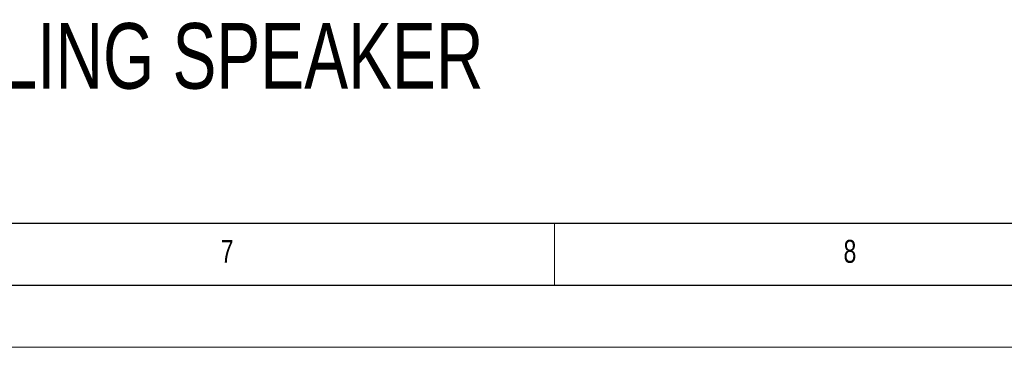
# Model space of a CAD drawing. Header units: millimetres. Extents: x 0 to 594, y 0 to 420.
# Tile 19 of 66: x 309 to 388, y 0 to 26. Entities that reach past the tile are written whole.
import ezdxf

# ---------------------------------------------------------------- set-up
doc = ezdxf.new("R2010")
doc.units = ezdxf.units.MM
doc.layers.add('FORMAT', color=7, linetype='Continuous')
doc.layers.add('SLD-0', color=7, linetype='Continuous')
doc.styles.add('SLDTEXTSTYLE0', font='TXT', dxfattribs={"width": 0.75})

msp = doc.modelspace()

# ---------------------------------------------------------------- linework, layer by layer
at = {"color": 7, "linetype": 'Continuous', "lineweight": 18}
for p, q in [((352, 10), (352, 5)), ((0, 0), (594, 0))]:
    msp.add_line(p, q, dxfattribs=at)
at = {"layer": 'FORMAT'}
for p, q in [((20, 10), (584, 10)), ((15, 5), (589, 5))]:
    msp.add_line(p, q, dxfattribs=at)

# ---------------------------------------------------------------- texts
at = {"layer": 'FORMAT', "char_height": 1.852, "attachment_point": 1, "style": 'SLDTEXTSTYLE0'}
for s, insert in [('7', (325.088, 8.668)), ('8', (375.294, 8.668))]:
    msp.add_mtext(s, dxfattribs=dict(at, insert=insert))
at = {"layer": 'SLD-0', "color": 7, "insert": (193.689, 26.148), "char_height": 5.29167, "attachment_point": 1, "style": 'SLDTEXTSTYLE0'}
msp.add_mtext('STD-C8.2 STANDARD 8" 2-WAY COAXIAL CEILING SPEAKER', dxfattribs=at)

doc.saveas('drawing.dxf')
